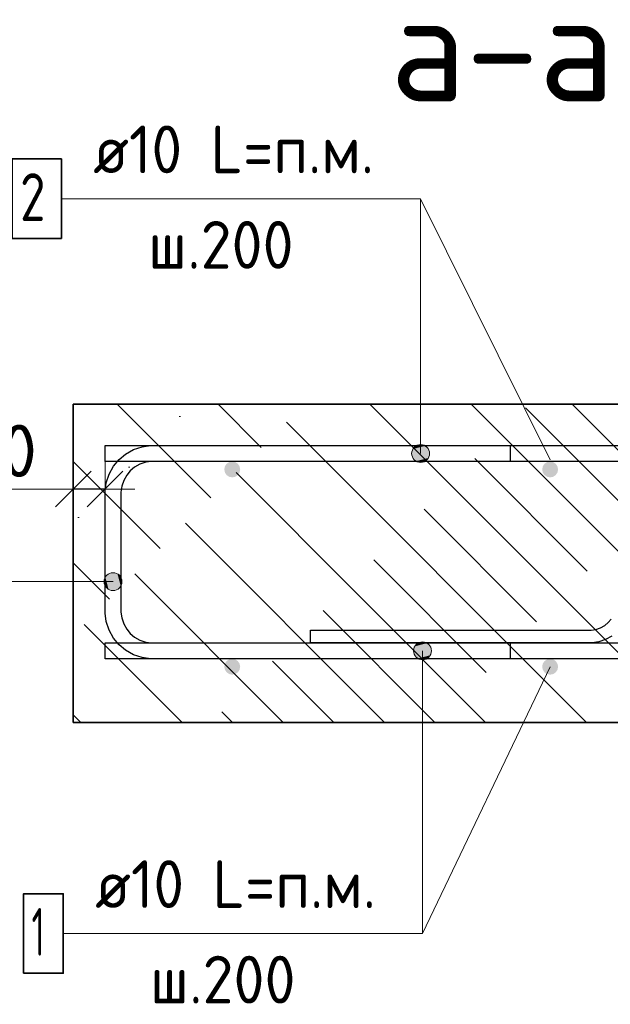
# Model space of a CAD drawing. Header units: metres. Extents: x -38 to 93, y -15 to 21.
# Tile 242 of 256: x 72.134 to 72.505, y 8.155 to 8.774. Entities that reach past the tile are written whole.
import ezdxf

# ---------------------------------------------------------------- set-up
doc = ezdxf.new("R2010")
doc.units = ezdxf.units.M
doc.header["$PDMODE"] = 65
for name, color, linetype, lineweight in [('XR$3$Арм. стержнями верхней зоны', 180, 'Continuous', 35), ('XR$3$Арм. стержнями нижней зоны', 180, 'Continuous', 35), ('XR$3$Арм.стержн. Арматура края', 96, 'Continuous', 35), ('XR$3$Размерная линия_ общее', 7, 'Continuous', 13), ('XR$5$Арм. стержнями верхней зоны', 180, 'Continuous', 35), ('XR$5$Арм. стержнями нижней зоны', 180, 'Continuous', 35), ('XR$5$Арм.стержн. Арматура края', 96, 'Continuous', 35), ('XR$5$Размерная линия_ общее', 7, 'Continuous', 13)]:
    doc.layers.add(name, color=color, linetype=linetype, lineweight=lineweight)
doc.layers.add('XR$3$Арм.стержн. Фиксатор', color=7, linetype='Continuous', lineweight=35, true_color=0x501e0f)
doc.layers.add('XR$5$Арм.стержн. Фиксатор', color=7, linetype='Continuous', lineweight=35, true_color=0x501e0f)
doc.styles.add('ISOCPEUR', font='txt')
doc.dimstyles.new('DIMSTYLE_10', dxfattribs={"dimtxt": 0.033, "dimasz": 0.0375, "dimexe": 0, "dimexo": 0, "dimgap": 0.0165, "dimtad": 2, "dimdec": 0, "dimlfac": 1000, "dimrnd": 1, "dimzin": 12, "dimdsep": 46, "dimtxsty": 'ISOCPEUR', "dimblk1": 'ALL_ML_STRICH', "dimblk2": 'ALL_ML_STRICH', "dimsah": 1, "dimcen": 0, "dimclrd": 7, "dimclre": 256, "dimclrt": 7, "dimadec": 0, "dimazin": 0, "dimtfac": 1, "dimtdec": 0, "dimtix": 1, "dimtmove": 2, "dimatfit": 3, "dimfxl": 0, "dimtvp": 1.2, "dimtzin": 0, "dimlwd": 0, "dimlwe": -3, "dimarcsym": 0})
pattern_1 = [(135, (0, 0), (-0.031819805, -0.031819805), [0.4, -0.05, 0, -0.05]), (135, (-0.01591, -0.01591), (-0.031819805, -0.031819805), [0.8, -0.1, 0.1, -0.1])]

# ---------------------------------------------------------------- blocks, each defined once
blk = doc.blocks.new('ALL_ML_STRICH')
at = {"color": 0, "linetype": 'ByBlock', "lineweight": -2}
for p, q in [((0, -0.5), (0, 0.5)), ((-0.3, -0.3), (0.3, 0.3)), ((-1, 0), (0.5, 0))]:
    blk.add_line(p, q, dxfattribs=at)
blk = doc.blocks.new('*D146')
at = {"layer": 'DEFPOINTS', "color": 7, "linetype": 'Continuous', "lineweight": 13, "transparency": 33554687}
for p in [(72.1875, 8.47857), (72.1875, 8.44358), (72.1675, 8.43858)]:
    blk.add_point(p, dxfattribs=at)
at = {"layer": 'XR$3$Размерная линия_ общее', "color": 253, "linetype": 'Continuous', "lineweight": -2, "true_color": 0xa0a0a0, "transparency": 33554687}
for p, q in [((72.1675, 8.45858), (72.1675, 8.47857)), ((72.1875, 8.46358), (72.1875, 8.47857))]:
    blk.add_line(p, q, dxfattribs=at)
at = {"layer": 'XR$3$Размерная линия_ общее', "color": 7, "linetype": 'Continuous', "lineweight": -2, "transparency": 33554687}
blk.add_line((72.1875, 8.47857), (72.1675, 8.47857), dxfattribs=at)
at = {"layer": 'XR$3$Размерная линия_ общее', "color": 7, "linetype": 'Continuous', "lineweight": 13, "transparency": 33554687, "xscale": 0.0375, "yscale": 0.0375, "zscale": 0.0375}
for p, rotation in [((72.1675, 8.47857), 180), ((72.1875, 8.47857), 360)]:
    blk.add_blockref('ALL_ML_STRICH', p, dxfattribs=dict(at, rotation=rotation))
at = {"layer": 'XR$3$Размерная линия_ общее', "color": 7, "linetype": 'Continuous', "lineweight": 13, "transparency": 33554687, "insert": (72.12208, 8.50257), "char_height": 0.033, "width": 0.066, "attachment_point": 5, "style": 'ISOCPEUR'}
blk.add_mtext('\\A1;{20}', dxfattribs=at)
at = {"layer": 'XR$3$Размерная линия_ общее', "color": 7, "linetype": 'Continuous', "lineweight": 13, "transparency": 33554687, "insert": (72.09879, 8.42451), "char_height": 0.027, "width": 0.00135, "attachment_point": 1, "rotation": 180, "line_spacing_factor": 0.60241, "style": 'ISOCPEUR'}
blk.add_mtext('з.с.', dxfattribs=at)
blk = doc.blocks.new('*D507')
at = {"layer": 'DEFPOINTS', "color": 7, "linetype": 'Continuous', "lineweight": 13, "transparency": 33554687}
for p in [(72.1875, 8.47857), (72.1875, 8.44358), (72.1675, 8.43858)]:
    blk.add_point(p, dxfattribs=at)
at = {"layer": 'XR$5$Размерная линия_ общее', "color": 253, "linetype": 'Continuous', "lineweight": -2, "true_color": 0xa0a0a0, "transparency": 33554687}
for p, q in [((72.1675, 8.45858), (72.1675, 8.47857)), ((72.1875, 8.46358), (72.1875, 8.47857))]:
    blk.add_line(p, q, dxfattribs=at)
at = {"layer": 'XR$5$Размерная линия_ общее', "color": 7, "linetype": 'Continuous', "lineweight": -2, "transparency": 33554687}
blk.add_line((72.1875, 8.47857), (72.1675, 8.47857), dxfattribs=at)
at = {"layer": 'XR$5$Размерная линия_ общее', "color": 7, "linetype": 'Continuous', "lineweight": 13, "transparency": 33554687, "xscale": 0.0375, "yscale": 0.0375, "zscale": 0.0375}
for p, rotation in [((72.1675, 8.47857), 180), ((72.1875, 8.47857), 360)]:
    blk.add_blockref('ALL_ML_STRICH', p, dxfattribs=dict(at, rotation=rotation))
at = {"layer": 'XR$5$Размерная линия_ общее', "color": 7, "linetype": 'Continuous', "lineweight": 13, "transparency": 33554687, "insert": (72.12208, 8.50257), "char_height": 0.033, "width": 0.066, "attachment_point": 5, "style": 'ISOCPEUR'}
blk.add_mtext('\\A1;{20}', dxfattribs=at)
at = {"layer": 'XR$5$Размерная линия_ общее', "color": 7, "linetype": 'Continuous', "lineweight": 13, "transparency": 33554687, "insert": (72.09879, 8.42451), "char_height": 0.027, "width": 0.00135, "attachment_point": 1, "rotation": 180, "line_spacing_factor": 0.60241, "style": 'ISOCPEUR'}
blk.add_mtext('з.с.', dxfattribs=at)

msp = doc.modelspace()

# ---------------------------------------------------------------- hatches: boundary and pattern name
at = {"linetype": 'Continuous', "lineweight": 13, "transparency": 33554687}
h = msp.add_hatch(dxfattribs=at)
h.set_pattern_fill('__________540', scale=0.015, style=0, pattern_type=2)
h.set_pattern_definition(pattern_1)
h.paths.add_polyline_path([(72.1675, 8.53188), (72.1675, 8.33188), (72.75595, 8.33188), (72.75595, 8.53188)], flags=0)
h = msp.add_hatch(dxfattribs=at)
h.set_pattern_fill('__________540', scale=0.015, style=0, pattern_type=2)
h.set_pattern_definition(pattern_1)
h.paths.add_polyline_path([(72.1675, 8.53188), (72.1675, 8.33188), (72.75595, 8.33188), (72.75595, 8.53188)], flags=0)
at = {"layer": 'XR$3$Арм. стержнями верхней зоны', "linetype": 'Continuous', "lineweight": 13, "transparency": 33554687}
for points in [[(72.39085, 8.50369), (72.38117, 8.50369), (72.38039, 8.50088)], [(72.39085, 8.50369), (72.38039, 8.50088), (72.39164, 8.50088)], [(72.38882, 8.50571), (72.3832, 8.50571), (72.38117, 8.50369)], [(72.38882, 8.50571), (72.38117, 8.50369), (72.39085, 8.50369)], [(72.3832, 8.50571), (72.38882, 8.50571), (72.38601, 8.5065)], [(72.39164, 8.50088), (72.38039, 8.50088), (72.38117, 8.49806)], [(72.39164, 8.50088), (72.38117, 8.49806), (72.39085, 8.49806)], [(72.39085, 8.49806), (72.38117, 8.49806), (72.3832, 8.49604)], [(72.39085, 8.49806), (72.3832, 8.49604), (72.38882, 8.49604)], [(72.38882, 8.49604), (72.3832, 8.49604), (72.38601, 8.49525)]]:
    msp.add_hatch(color=7, dxfattribs=at).paths.add_polyline_path(points)
at = {"layer": 'XR$3$Арм. стержнями верхней зоны', "linetype": 'Continuous', "lineweight": 50, "transparency": 33554687}
for points in [[(72.27251, 8.49088), (72.27212, 8.49279), (72.27104, 8.49441), (72.26942, 8.4955), (72.26751, 8.49588), (72.26559, 8.4955), (72.26397, 8.49441), (72.26289, 8.49279), (72.26251, 8.49088), (72.26289, 8.48896), (72.26397, 8.48734), (72.26559, 8.48626), (72.26751, 8.48588), (72.26942, 8.48626), (72.27104, 8.48734), (72.27212, 8.48896)], [(72.47251, 8.49088), (72.47212, 8.49279), (72.47104, 8.49441), (72.46942, 8.4955), (72.46751, 8.49588), (72.46559, 8.4955), (72.46397, 8.49441), (72.46289, 8.49279), (72.46251, 8.49088), (72.46289, 8.48896), (72.46397, 8.48734), (72.46559, 8.48626), (72.46751, 8.48588), (72.46942, 8.48626), (72.47104, 8.48734), (72.47212, 8.48896)]]:
    msp.add_hatch(color=4, dxfattribs=at).paths.add_polyline_path(points)
at = {"layer": 'XR$3$Арм. стержнями нижней зоны', "linetype": 'Continuous', "lineweight": 13, "transparency": 33554687}
for points in [[(72.38161, 8.37688), (72.39286, 8.37688), (72.39207, 8.37969)], [(72.38161, 8.37688), (72.39207, 8.37969), (72.3824, 8.37969)], [(72.3824, 8.37969), (72.39207, 8.37969), (72.39005, 8.38171)], [(72.3824, 8.37969), (72.39005, 8.38171), (72.38442, 8.38171)], [(72.38442, 8.38171), (72.39005, 8.38171), (72.38723, 8.3825)], [(72.3824, 8.37406), (72.39286, 8.37688), (72.38161, 8.37688)], [(72.3824, 8.37406), (72.39207, 8.37406), (72.39286, 8.37688)], [(72.38442, 8.37204), (72.39207, 8.37406), (72.3824, 8.37406)], [(72.38442, 8.37204), (72.39005, 8.37204), (72.39207, 8.37406)], [(72.39005, 8.37204), (72.38442, 8.37204), (72.38723, 8.37125)]]:
    msp.add_hatch(color=7, dxfattribs=at).paths.add_polyline_path(points)
at = {"layer": 'XR$3$Арм. стержнями нижней зоны', "linetype": 'Continuous', "lineweight": 50, "transparency": 33554687}
for points in [[(72.27251, 8.36688), (72.27212, 8.36879), (72.27104, 8.37041), (72.26942, 8.3715), (72.26751, 8.37188), (72.26559, 8.3715), (72.26397, 8.37041), (72.26289, 8.36879), (72.26251, 8.36688), (72.26289, 8.36496), (72.26397, 8.36334), (72.26559, 8.36226), (72.26751, 8.36188), (72.26942, 8.36226), (72.27104, 8.36334), (72.27212, 8.36496)], [(72.47251, 8.36688), (72.47212, 8.36879), (72.47104, 8.37041), (72.46942, 8.3715), (72.46751, 8.37188), (72.46559, 8.3715), (72.46397, 8.37041), (72.46289, 8.36879), (72.46251, 8.36688), (72.46289, 8.36496), (72.46397, 8.36334), (72.46559, 8.36226), (72.46751, 8.36188), (72.46942, 8.36226), (72.47104, 8.36334), (72.47212, 8.36496)]]:
    msp.add_hatch(color=4, dxfattribs=at).paths.add_polyline_path(points)
at = {"layer": 'XR$3$Арм.стержн. Арматура края', "linetype": 'Continuous', "lineweight": 13, "transparency": 33554687}
for points in [[(72.18767, 8.41754), (72.18767, 8.42317), (72.18688, 8.42035)], [(72.18767, 8.42317), (72.18969, 8.41552), (72.18969, 8.42519)], [(72.18767, 8.42317), (72.18767, 8.41754), (72.18969, 8.41552)], [(72.18969, 8.42519), (72.1925, 8.41473), (72.1925, 8.42598)], [(72.18969, 8.42519), (72.18969, 8.41552), (72.1925, 8.41473)], [(72.1925, 8.42598), (72.1925, 8.41473), (72.19532, 8.41552)], [(72.1925, 8.42598), (72.19532, 8.41552), (72.19532, 8.42519)], [(72.19532, 8.42519), (72.19532, 8.41552), (72.19734, 8.41754)], [(72.19532, 8.42519), (72.19734, 8.41754), (72.19734, 8.42317)], [(72.19734, 8.42317), (72.19734, 8.41754), (72.19813, 8.42035)]]:
    msp.add_hatch(color=7, dxfattribs=at).paths.add_polyline_path(points)
at = {"layer": 'XR$5$Арм. стержнями верхней зоны', "linetype": 'Continuous', "lineweight": 13, "transparency": 33554687}
for points in [[(72.39085, 8.50369), (72.38117, 8.50369), (72.38039, 8.50088)], [(72.39085, 8.50369), (72.38039, 8.50088), (72.39164, 8.50088)], [(72.38882, 8.50571), (72.3832, 8.50571), (72.38117, 8.50369)], [(72.38882, 8.50571), (72.38117, 8.50369), (72.39085, 8.50369)], [(72.3832, 8.50571), (72.38882, 8.50571), (72.38601, 8.5065)], [(72.39164, 8.50088), (72.38039, 8.50088), (72.38117, 8.49806)], [(72.39164, 8.50088), (72.38117, 8.49806), (72.39085, 8.49806)], [(72.39085, 8.49806), (72.38117, 8.49806), (72.3832, 8.49604)], [(72.39085, 8.49806), (72.3832, 8.49604), (72.38882, 8.49604)], [(72.38882, 8.49604), (72.3832, 8.49604), (72.38601, 8.49525)]]:
    msp.add_hatch(color=7, dxfattribs=at).paths.add_polyline_path(points)
at = {"layer": 'XR$5$Арм. стержнями верхней зоны', "linetype": 'Continuous', "lineweight": 50, "transparency": 33554687}
for points in [[(72.27251, 8.49088), (72.27212, 8.49279), (72.27104, 8.49441), (72.26942, 8.4955), (72.26751, 8.49588), (72.26559, 8.4955), (72.26397, 8.49441), (72.26289, 8.49279), (72.26251, 8.49088), (72.26289, 8.48896), (72.26397, 8.48734), (72.26559, 8.48626), (72.26751, 8.48588), (72.26942, 8.48626), (72.27104, 8.48734), (72.27212, 8.48896)], [(72.47251, 8.49088), (72.47212, 8.49279), (72.47104, 8.49441), (72.46942, 8.4955), (72.46751, 8.49588), (72.46559, 8.4955), (72.46397, 8.49441), (72.46289, 8.49279), (72.46251, 8.49088), (72.46289, 8.48896), (72.46397, 8.48734), (72.46559, 8.48626), (72.46751, 8.48588), (72.46942, 8.48626), (72.47104, 8.48734), (72.47212, 8.48896)]]:
    msp.add_hatch(color=4, dxfattribs=at).paths.add_polyline_path(points)
at = {"layer": 'XR$5$Арм. стержнями нижней зоны', "linetype": 'Continuous', "lineweight": 13, "transparency": 33554687}
for points in [[(72.38161, 8.37688), (72.39286, 8.37688), (72.39207, 8.37969)], [(72.38161, 8.37688), (72.39207, 8.37969), (72.3824, 8.37969)], [(72.3824, 8.37969), (72.39207, 8.37969), (72.39005, 8.38171)], [(72.3824, 8.37969), (72.39005, 8.38171), (72.38442, 8.38171)], [(72.38442, 8.38171), (72.39005, 8.38171), (72.38723, 8.3825)], [(72.3824, 8.37406), (72.39286, 8.37688), (72.38161, 8.37688)], [(72.3824, 8.37406), (72.39207, 8.37406), (72.39286, 8.37688)], [(72.38442, 8.37204), (72.39207, 8.37406), (72.3824, 8.37406)], [(72.38442, 8.37204), (72.39005, 8.37204), (72.39207, 8.37406)], [(72.39005, 8.37204), (72.38442, 8.37204), (72.38723, 8.37125)]]:
    msp.add_hatch(color=7, dxfattribs=at).paths.add_polyline_path(points)
at = {"layer": 'XR$5$Арм. стержнями нижней зоны', "linetype": 'Continuous', "lineweight": 50, "transparency": 33554687}
for points in [[(72.27251, 8.36688), (72.27212, 8.36879), (72.27104, 8.37041), (72.26942, 8.3715), (72.26751, 8.37188), (72.26559, 8.3715), (72.26397, 8.37041), (72.26289, 8.36879), (72.26251, 8.36688), (72.26289, 8.36496), (72.26397, 8.36334), (72.26559, 8.36226), (72.26751, 8.36188), (72.26942, 8.36226), (72.27104, 8.36334), (72.27212, 8.36496)], [(72.47251, 8.36688), (72.47212, 8.36879), (72.47104, 8.37041), (72.46942, 8.3715), (72.46751, 8.37188), (72.46559, 8.3715), (72.46397, 8.37041), (72.46289, 8.36879), (72.46251, 8.36688), (72.46289, 8.36496), (72.46397, 8.36334), (72.46559, 8.36226), (72.46751, 8.36188), (72.46942, 8.36226), (72.47104, 8.36334), (72.47212, 8.36496)]]:
    msp.add_hatch(color=4, dxfattribs=at).paths.add_polyline_path(points)
at = {"layer": 'XR$5$Арм.стержн. Арматура края', "linetype": 'Continuous', "lineweight": 13, "transparency": 33554687}
for points in [[(72.18767, 8.41754), (72.18767, 8.42317), (72.18688, 8.42035)], [(72.18767, 8.42317), (72.18969, 8.41552), (72.18969, 8.42519)], [(72.18767, 8.42317), (72.18767, 8.41754), (72.18969, 8.41552)], [(72.18969, 8.42519), (72.1925, 8.41473), (72.1925, 8.42598)], [(72.18969, 8.42519), (72.18969, 8.41552), (72.1925, 8.41473)], [(72.1925, 8.42598), (72.1925, 8.41473), (72.19532, 8.41552)], [(72.1925, 8.42598), (72.19532, 8.41552), (72.19532, 8.42519)], [(72.19532, 8.42519), (72.19532, 8.41552), (72.19734, 8.41754)], [(72.19532, 8.42519), (72.19734, 8.41754), (72.19734, 8.42317)], [(72.19734, 8.42317), (72.19734, 8.41754), (72.19813, 8.42035)]]:
    msp.add_hatch(color=7, dxfattribs=at).paths.add_polyline_path(points)

# ---------------------------------------------------------------- linework, layer by layer
at = {"color": 7, "linetype": 'Continuous', "lineweight": 13, "transparency": 33554687}
for p, q in [((72.46751, 8.49688), (72.38601, 8.66104)), ((72.46751, 8.49688), (72.38601, 8.66104)), ((72.1675, 8.47857), (72.0985, 8.47857)), ((72.1675, 8.47857), (72.0985, 8.47857)), ((72.46751, 8.36688), (72.38723, 8.19921)), ((72.46751, 8.36688), (72.38723, 8.19921))]:
    msp.add_line(p, q, dxfattribs=at)
at = {"color": 7, "linetype": 'Continuous', "lineweight": 35, "transparency": 33554687}
for p, q in [((72.1675, 8.53188), (72.1675, 8.33188)), ((72.75595, 8.53188), (72.1675, 8.53188)), ((72.1675, 8.53188), (72.1675, 8.33188)), ((72.75595, 8.53188), (72.1675, 8.53188)), ((72.1675, 8.33188), (72.75595, 8.33188)), ((72.1675, 8.33188), (72.75595, 8.33188))]:
    msp.add_line(p, q, dxfattribs=at)
at = {"layer": 'XR$3$Арм. стержнями верхней зоны', "color": 7, "linetype": 'Continuous', "lineweight": 13, "transparency": 33554687}
for p, q in [((72.16001, 8.66104), (72.38601, 8.66104)), ((72.38601, 8.66104), (72.38601, 8.50088)), ((72.38601, 8.5065), (72.38601, 8.5065)), ((72.38039, 8.50088), (72.38039, 8.50088)), ((72.39164, 8.50088), (72.39164, 8.50088)), ((72.38601, 8.49525), (72.38601, 8.49525))]:
    msp.add_line(p, q, dxfattribs=at)
at = {"layer": 'XR$3$Арм. стержнями верхней зоны', "color": 7, "linetype": 'Continuous', "lineweight": 35, "transparency": 33554687}
msp.add_lwpolyline([(72.12901, 8.63604), (72.16001, 8.63604), (72.16001, 8.68604), (72.12901, 8.68604), (72.12901, 8.63604)], dxfattribs=at)
at = {"layer": 'XR$3$Арм. стержнями верхней зоны', "color": 4, "linetype": 'Continuous', "lineweight": 25, "transparency": 33554687}
for points in [[(72.76095, 8.49588), (72.1875, 8.49588), (72.1875, 8.50588), (72.76095, 8.50588), (72.76095, 8.49588)], [(72.76095, 8.49588), (72.44251, 8.49588), (72.44251, 8.50588), (72.76095, 8.50588), (72.76095, 8.49588)]]:
    msp.add_lwpolyline(points, dxfattribs=at)
at = {"layer": 'XR$3$Арм. стержнями верхней зоны', "color": 7, "linetype": 'Continuous', "lineweight": 13, "transparency": 33554687}
msp.add_circle((72.38601, 8.50088), 0.00563, dxfattribs=at)
at = {"layer": 'XR$3$Арм. стержнями нижней зоны', "color": 7, "linetype": 'Continuous', "lineweight": 13, "transparency": 33554687}
for p, q in [((72.38723, 8.3825), (72.38723, 8.3825)), ((72.38161, 8.37688), (72.38161, 8.37688)), ((72.38723, 8.19921), (72.38723, 8.37688)), ((72.39286, 8.37688), (72.39286, 8.37688)), ((72.38723, 8.37125), (72.38723, 8.37125)), ((72.16123, 8.19921), (72.38723, 8.19921))]:
    msp.add_line(p, q, dxfattribs=at)
at = {"layer": 'XR$3$Арм. стержнями нижней зоны', "color": 4, "linetype": 'Continuous', "lineweight": 25, "transparency": 33554687}
for points in [[(72.76095, 8.37188), (72.1875, 8.37188), (72.1875, 8.38188), (72.76095, 8.38188), (72.76095, 8.37188)], [(72.76095, 8.37188), (72.44251, 8.37188), (72.44251, 8.38188), (72.76095, 8.38188), (72.76095, 8.37188)]]:
    msp.add_lwpolyline(points, dxfattribs=at)
at = {"layer": 'XR$3$Арм. стержнями нижней зоны', "color": 7, "linetype": 'Continuous', "lineweight": 35, "transparency": 33554687}
msp.add_lwpolyline([(72.13623, 8.17421), (72.16123, 8.17421), (72.16123, 8.22421), (72.13623, 8.22421), (72.13623, 8.17421)], dxfattribs=at)
at = {"layer": 'XR$3$Арм. стержнями нижней зоны', "color": 7, "linetype": 'Continuous', "lineweight": 13, "transparency": 33554687}
msp.add_circle((72.38723, 8.37688), 0.00563, dxfattribs=at)
at = {"layer": 'XR$3$Арм.стержн. Арматура края', "color": 7, "linetype": 'Continuous', "lineweight": 13, "transparency": 33554687}
for p, q in [((72.1925, 8.42598), (72.1925, 8.42598)), ((72.08057, 8.42035), (72.1925, 8.42035)), ((72.18688, 8.42035), (72.18688, 8.42035)), ((72.19813, 8.42035), (72.19813, 8.42035)), ((72.1925, 8.41473), (72.1925, 8.41473))]:
    msp.add_line(p, q, dxfattribs=at)
at = {"layer": 'XR$3$Арм.стержн. Арматура края', "color": 4, "linetype": 'Continuous', "lineweight": 25, "transparency": 33554687}
for points in [[(72.6875, 8.37188), (72.21607, 8.37188), (72.21085, 8.3726), (72.20541, 8.3744), (72.20041, 8.3772), (72.19628, 8.38065), (72.19283, 8.38478), (72.19002, 8.38979), (72.18823, 8.39523), (72.1875, 8.40044), (72.1875, 8.47731), (72.18823, 8.48253), (72.19002, 8.48797), (72.19283, 8.49298), (72.19628, 8.4971), (72.20041, 8.50055), (72.20541, 8.50336), (72.21085, 8.50515), (72.21607, 8.50588), (72.6875, 8.50588)], [(72.6875, 8.49588), (72.21676, 8.49588), (72.21313, 8.49537), (72.20946, 8.49416), (72.2061, 8.49228), (72.20338, 8.49001), (72.2011, 8.48728), (72.19922, 8.48392), (72.19801, 8.48026), (72.1975, 8.47662), (72.1975, 8.40113), (72.19801, 8.3975), (72.19922, 8.39383), (72.2011, 8.39048), (72.20338, 8.38775), (72.2061, 8.38547), (72.20946, 8.38359), (72.21313, 8.38238), (72.21676, 8.38188), (72.6875, 8.38188)]]:
    msp.add_lwpolyline(points, dxfattribs=at)
at = {"layer": 'XR$3$Арм.стержн. Арматура края', "color": 7, "linetype": 'Continuous', "lineweight": 13, "transparency": 33554687}
msp.add_circle((72.1925, 8.42035), 0.00563, dxfattribs=at)
at = {"layer": 'XR$3$Арм.стержн. Фиксатор', "color": 40, "linetype": 'Continuous', "lineweight": 25, "transparency": 33554687}
msp.add_lwpolyline([(72.50643, 8.38614), (72.50242, 8.38389), (72.49807, 8.38246), (72.4939, 8.38188), (72.31675, 8.38188), (72.31675, 8.38988), (72.49335, 8.38988), (72.49625, 8.39028), (72.49919, 8.39125), (72.50187, 8.39275), (72.50405, 8.39457), (72.50588, 8.39676)], dxfattribs=at)
at = {"layer": 'XR$5$Арм. стержнями верхней зоны', "color": 7, "linetype": 'Continuous', "lineweight": 13, "transparency": 33554687}
for p, q in [((72.16001, 8.66104), (72.38601, 8.66104)), ((72.38601, 8.66104), (72.38601, 8.50088)), ((72.38601, 8.5065), (72.38601, 8.5065)), ((72.38039, 8.50088), (72.38039, 8.50088)), ((72.39164, 8.50088), (72.39164, 8.50088)), ((72.38601, 8.49525), (72.38601, 8.49525))]:
    msp.add_line(p, q, dxfattribs=at)
at = {"layer": 'XR$5$Арм. стержнями верхней зоны', "color": 7, "linetype": 'Continuous', "lineweight": 35, "transparency": 33554687}
msp.add_lwpolyline([(72.12901, 8.63604), (72.16001, 8.63604), (72.16001, 8.68604), (72.12901, 8.68604), (72.12901, 8.63604)], dxfattribs=at)
at = {"layer": 'XR$5$Арм. стержнями верхней зоны', "color": 4, "linetype": 'Continuous', "lineweight": 25, "transparency": 33554687}
for points in [[(72.76095, 8.49588), (72.1875, 8.49588), (72.1875, 8.50588), (72.76095, 8.50588), (72.76095, 8.49588)], [(72.76095, 8.49588), (72.44251, 8.49588), (72.44251, 8.50588), (72.76095, 8.50588), (72.76095, 8.49588)]]:
    msp.add_lwpolyline(points, dxfattribs=at)
at = {"layer": 'XR$5$Арм. стержнями верхней зоны', "color": 7, "linetype": 'Continuous', "lineweight": 13, "transparency": 33554687}
msp.add_circle((72.38601, 8.50088), 0.00563, dxfattribs=at)
at = {"layer": 'XR$5$Арм. стержнями нижней зоны', "color": 7, "linetype": 'Continuous', "lineweight": 13, "transparency": 33554687}
for p, q in [((72.38723, 8.3825), (72.38723, 8.3825)), ((72.38161, 8.37688), (72.38161, 8.37688)), ((72.38723, 8.19921), (72.38723, 8.37688)), ((72.39286, 8.37688), (72.39286, 8.37688)), ((72.38723, 8.37125), (72.38723, 8.37125)), ((72.16123, 8.19921), (72.38723, 8.19921))]:
    msp.add_line(p, q, dxfattribs=at)
at = {"layer": 'XR$5$Арм. стержнями нижней зоны', "color": 4, "linetype": 'Continuous', "lineweight": 25, "transparency": 33554687}
for points in [[(72.76095, 8.37188), (72.1875, 8.37188), (72.1875, 8.38188), (72.76095, 8.38188), (72.76095, 8.37188)], [(72.76095, 8.37188), (72.44251, 8.37188), (72.44251, 8.38188), (72.76095, 8.38188), (72.76095, 8.37188)]]:
    msp.add_lwpolyline(points, dxfattribs=at)
at = {"layer": 'XR$5$Арм. стержнями нижней зоны', "color": 7, "linetype": 'Continuous', "lineweight": 35, "transparency": 33554687}
msp.add_lwpolyline([(72.13623, 8.17421), (72.16123, 8.17421), (72.16123, 8.22421), (72.13623, 8.22421), (72.13623, 8.17421)], dxfattribs=at)
at = {"layer": 'XR$5$Арм. стержнями нижней зоны', "color": 7, "linetype": 'Continuous', "lineweight": 13, "transparency": 33554687}
msp.add_circle((72.38723, 8.37688), 0.00563, dxfattribs=at)
at = {"layer": 'XR$5$Арм.стержн. Арматура края', "color": 7, "linetype": 'Continuous', "lineweight": 13, "transparency": 33554687}
for p, q in [((72.1925, 8.42598), (72.1925, 8.42598)), ((72.08057, 8.42035), (72.1925, 8.42035)), ((72.18688, 8.42035), (72.18688, 8.42035)), ((72.19813, 8.42035), (72.19813, 8.42035)), ((72.1925, 8.41473), (72.1925, 8.41473))]:
    msp.add_line(p, q, dxfattribs=at)
at = {"layer": 'XR$5$Арм.стержн. Арматура края', "color": 4, "linetype": 'Continuous', "lineweight": 25, "transparency": 33554687}
for points in [[(72.6875, 8.37188), (72.21607, 8.37188), (72.21085, 8.3726), (72.20541, 8.3744), (72.20041, 8.3772), (72.19628, 8.38065), (72.19283, 8.38478), (72.19002, 8.38979), (72.18823, 8.39523), (72.1875, 8.40044), (72.1875, 8.47731), (72.18823, 8.48253), (72.19002, 8.48797), (72.19283, 8.49298), (72.19628, 8.4971), (72.20041, 8.50055), (72.20541, 8.50336), (72.21085, 8.50515), (72.21607, 8.50588), (72.6875, 8.50588)], [(72.6875, 8.49588), (72.21676, 8.49588), (72.21313, 8.49537), (72.20946, 8.49416), (72.2061, 8.49228), (72.20338, 8.49001), (72.2011, 8.48728), (72.19922, 8.48392), (72.19801, 8.48026), (72.1975, 8.47662), (72.1975, 8.40113), (72.19801, 8.3975), (72.19922, 8.39383), (72.2011, 8.39048), (72.20338, 8.38775), (72.2061, 8.38547), (72.20946, 8.38359), (72.21313, 8.38238), (72.21676, 8.38188), (72.6875, 8.38188)]]:
    msp.add_lwpolyline(points, dxfattribs=at)
at = {"layer": 'XR$5$Арм.стержн. Арматура края', "color": 7, "linetype": 'Continuous', "lineweight": 13, "transparency": 33554687}
msp.add_circle((72.1925, 8.42035), 0.00563, dxfattribs=at)
at = {"layer": 'XR$5$Арм.стержн. Фиксатор', "color": 40, "linetype": 'Continuous', "lineweight": 25, "transparency": 33554687}
msp.add_lwpolyline([(72.50643, 8.38614), (72.50242, 8.38389), (72.49807, 8.38246), (72.4939, 8.38188), (72.31675, 8.38188), (72.31675, 8.38988), (72.49335, 8.38988), (72.49625, 8.39028), (72.49919, 8.39125), (72.50187, 8.39275), (72.50405, 8.39457), (72.50588, 8.39676)], dxfattribs=at)

# ---------------------------------------------------------------- texts
at = {"color": 7, "linetype": 'Continuous', "lineweight": 50, "transparency": 33554687, "insert": (72.43752, 8.75601), "char_height": 0.0675, "width": 0.1863, "attachment_point": 5, "style": 'ISOCPEUR'}
msp.add_mtext('\\A1;{\\fISOCPEUR|i0|b0;\\H0.067500;\\W1.000000;\\C7;а-а}\\P', dxfattribs=at)
msp.add_mtext('\\A1;{\\fISOCPEUR|i0|b0;\\H0.067500;\\W1.000000;\\C7;а-а}\\P', dxfattribs=at)
at = {"layer": 'XR$3$Арм. стержнями верхней зоны', "color": 7, "linetype": 'Continuous', "lineweight": 25, "transparency": 33554687, "char_height": 0.03, "attachment_point": 7, "style": 'ISOCPEUR'}
for s, insert, width in [('\\W0.94;ø10 L=п.м.', (72.18001, 8.67704), 0.1999832), ('\\W0.78;2', (72.13401, 8.64704), 0.0326407), ('\\W0.95;ш.200 ', (72.21451, 8.61704), 0.1311995)]:
    msp.add_mtext(s, dxfattribs=dict(at, insert=insert, width=width))
at = {"layer": 'XR$3$Арм. стержнями нижней зоны', "color": 7, "linetype": 'Continuous', "lineweight": 25, "transparency": 33554687, "char_height": 0.03, "attachment_point": 7, "style": 'ISOCPEUR'}
for s, insert, width in [('\\W0.94;ø10 L=п.м.', (72.18123, 8.21521), 0.1999832), ('\\W0.56;1', (72.14123, 8.18521), 0.0233333), ('\\W0.95;ш.200 ', (72.21573, 8.15521), 0.1311997)]:
    msp.add_mtext(s, dxfattribs=dict(at, insert=insert, width=width))
at = {"layer": 'XR$5$Арм. стержнями верхней зоны', "color": 7, "linetype": 'Continuous', "lineweight": 25, "transparency": 33554687, "char_height": 0.03, "attachment_point": 7, "style": 'ISOCPEUR'}
for s, insert, width in [('\\W0.94;ø10 L=п.м.', (72.18001, 8.67704), 0.1999832), ('\\W0.78;2', (72.13401, 8.64704), 0.0326407), ('\\W0.95;ш.200 ', (72.21451, 8.61704), 0.1311995)]:
    msp.add_mtext(s, dxfattribs=dict(at, insert=insert, width=width))
at = {"layer": 'XR$5$Арм. стержнями нижней зоны', "color": 7, "linetype": 'Continuous', "lineweight": 25, "transparency": 33554687, "char_height": 0.03, "attachment_point": 7, "style": 'ISOCPEUR'}
for s, insert, width in [('\\W0.94;ø10 L=п.м.', (72.18123, 8.21521), 0.1999832), ('\\W0.56;1', (72.14123, 8.18521), 0.0233333), ('\\W0.95;ш.200 ', (72.21573, 8.15521), 0.1311997)]:
    msp.add_mtext(s, dxfattribs=dict(at, insert=insert, width=width))

# ---------------------------------------------------------------- dimensions: what is measured, and where the dimension line sits
at = {"layer": 'XR$3$Размерная линия_ общее', "color": 7, "linetype": 'Continuous', "lineweight": 13, "transparency": 33554687}
dim = msp.add_linear_dim(base=(72.1675, 8.47857), p1=(72.1875, 8.46358), p2=(72.1675, 8.45858), angle=180, text='<>\\Xз.с.', dimstyle='DIMSTYLE_10', override={"dimpost": '<>', "dimclrd": 7, "dimclre": 253, "dimclrt": 7, "dimlwd": 0, "dimlwe": 65533}, dxfattribs=at)
dim.commit()
dim.dimension.update_dxf_attribs({"geometry": '*D146', "text_midpoint": (72.12208, 8.50257), "dimtype": 160})
at = {"layer": 'XR$5$Размерная линия_ общее', "color": 7, "linetype": 'Continuous', "lineweight": 13, "transparency": 33554687}
dim = msp.add_linear_dim(base=(72.1675, 8.47857), p1=(72.1875, 8.46358), p2=(72.1675, 8.45858), angle=180, text='<>\\Xз.с.', dimstyle='DIMSTYLE_10', override={"dimpost": '<>', "dimclrd": 7, "dimclre": 253, "dimclrt": 7, "dimlwd": 0, "dimlwe": 65533}, dxfattribs=at)
dim.commit()
dim.dimension.update_dxf_attribs({"geometry": '*D507', "text_midpoint": (72.12208, 8.50257), "dimtype": 160})

doc.saveas('drawing.dxf')
